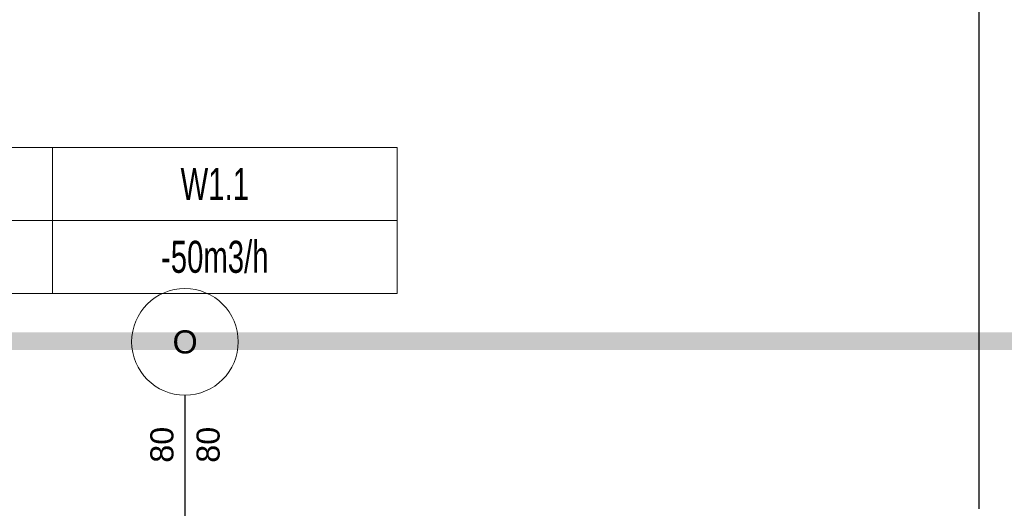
# Model space of a CAD drawing. Header units: millimetres. Extents: x -40063 to 512011, y 350190 to 687060.
# Tile 199 of 256: x 173042 to 178585, y 612511 to 615259. Entities that reach past the tile are written whole.
import ezdxf

# ---------------------------------------------------------------- set-up
doc = ezdxf.new("R2010")
doc.units = ezdxf.units.MM
doc.linetypes.add('DASHDOT', pattern=[1, 0.5, -0.25, 0, -0.25])
for name, color, linetype in [('2D - Ogólne', 8, 'Continuous'), ('Konstrukcja - Ściany zew', 8, 'Continuous'), ('X_ref', 8, 'Continuous')]:
    doc.layers.add(name, color=color, linetype=linetype)
doc.layers.add('FLUID-BILANSE', color=150, linetype='Continuous', lineweight=18)
doc.layers.add('J_zakres opracowania', color=226, linetype='DASHDOT', lineweight=30)
doc.styles.add('ARIAL NARROW', font='ARIALN.TTF', dxfattribs={"width": 0.8})
doc.styles.add('GENERATED_STYLE_1', font='arial.ttf')

# ---------------------------------------------------------------- blocks, each defined once
blk = doc.blocks.new('fdgdfg')
at = {"layer": '2D - Ogólne', "linetype": 'Continuous'}
blk.add_line((-165240.3, 456119.9), (-165240.3, 467381.4), dxfattribs=at)
at = {"layer": 'Konstrukcja - Ściany zew', "linetype": 'Continuous'}
blk.add_line((-169710.3, 456759.7), (-169710.3, 455501.6), dxfattribs=at)
at = {"layer": 'Konstrukcja - Ściany zew', "color": 251, "linetype": 'Continuous', "lineweight": 13}
for start, end in [(0, 180), (180, 0)]:
    blk.add_arc((-169710.3, 457059.7), 300, start, end, dxfattribs=at)
at = {"layer": 'Konstrukcja - Ściany zew', "insert": (-169779.8, 456992.6), "char_height": 130, "attachment_point": 7, "style": 'GENERATED_STYLE_1'}
blk.add_mtext('{O}', dxfattribs=at)
at = {"layer": 'Konstrukcja - Ściany zew', "char_height": 130, "attachment_point": 7, "rotation": 90, "style": 'GENERATED_STYLE_1'}
for insert in [(-169773.1, 456379.8), (-169513.1, 456379.8)]:
    blk.add_mtext('{80}', dxfattribs=dict(at, insert=insert))

msp = doc.modelspace()

# ---------------------------------------------------------------- linework, layer by layer
at = {"layer": 'FLUID-BILANSE'}
for points in [[(172087.59794, 614129.44685), (172087.59794, 614540.01965), (173226.1385, 614540.01965), (173226.1385, 614129.44685)], [(173226.1385, 614129.44685), (173226.1385, 614540.01965), (175166.89393, 614540.01965), (175166.89393, 614129.44685)], [(172087.59794, 613718.87405), (172087.59794, 614129.44685), (173226.1385, 614129.44685), (173226.1385, 613718.87405)], [(173226.1385, 613718.87405), (173226.1385, 614129.44685), (175166.89393, 614129.44685), (175166.89393, 613718.87405)]]:
    msp.add_lwpolyline(points, close=True, dxfattribs=at)
at = {"layer": 'J_zakres opracowania', "ltscale": 1000, "const_width": 100}
msp.add_lwpolyline([(145238.97833, 603150.87452), (179698.13773, 603150.87452), (179698.13773, 613450.86815), (168198.34775, 613450.86815), (168198.34775, 623228.22314), (179787.48799, 623228.22314), (179787.48799, 655328.15213), (172267.92013, 655328.15213), (172267.92013, 661215.50192), (178887.83809, 661215.50192), (178887.83809, 667165.49127), (169238.45678, 667165.49127), (169238.45678, 670965.36364), (139342.26689, 670965.36364), (139342.26689, 660371.72463), (168578.26628, 660371.72463), (168578.26628, 636879.36656), (155218.96566, 636879.36656), (155218.96566, 616919.40233), (145238.97833, 616919.40233), (145238.97833, 603150.87452)], dxfattribs=at)

# ---------------------------------------------------------------- block references
at = {"layer": 'X_ref'}
msp.add_blockref('fdgdfg', (343682.59614, 156387.58931), dxfattribs=at)

# ---------------------------------------------------------------- texts
at = {"layer": 'FLUID-BILANSE', "char_height": 180, "width": 2052.864, "attachment_point": 5, "style": 'ARIAL NARROW'}
for s, insert in [('W1.1', (174140.46194, 614334.73325)), ('-50m3/h', (174140.46194, 613924.16045))]:
    msp.add_mtext(s, dxfattribs=dict(at, insert=insert))

doc.saveas('drawing.dxf')
